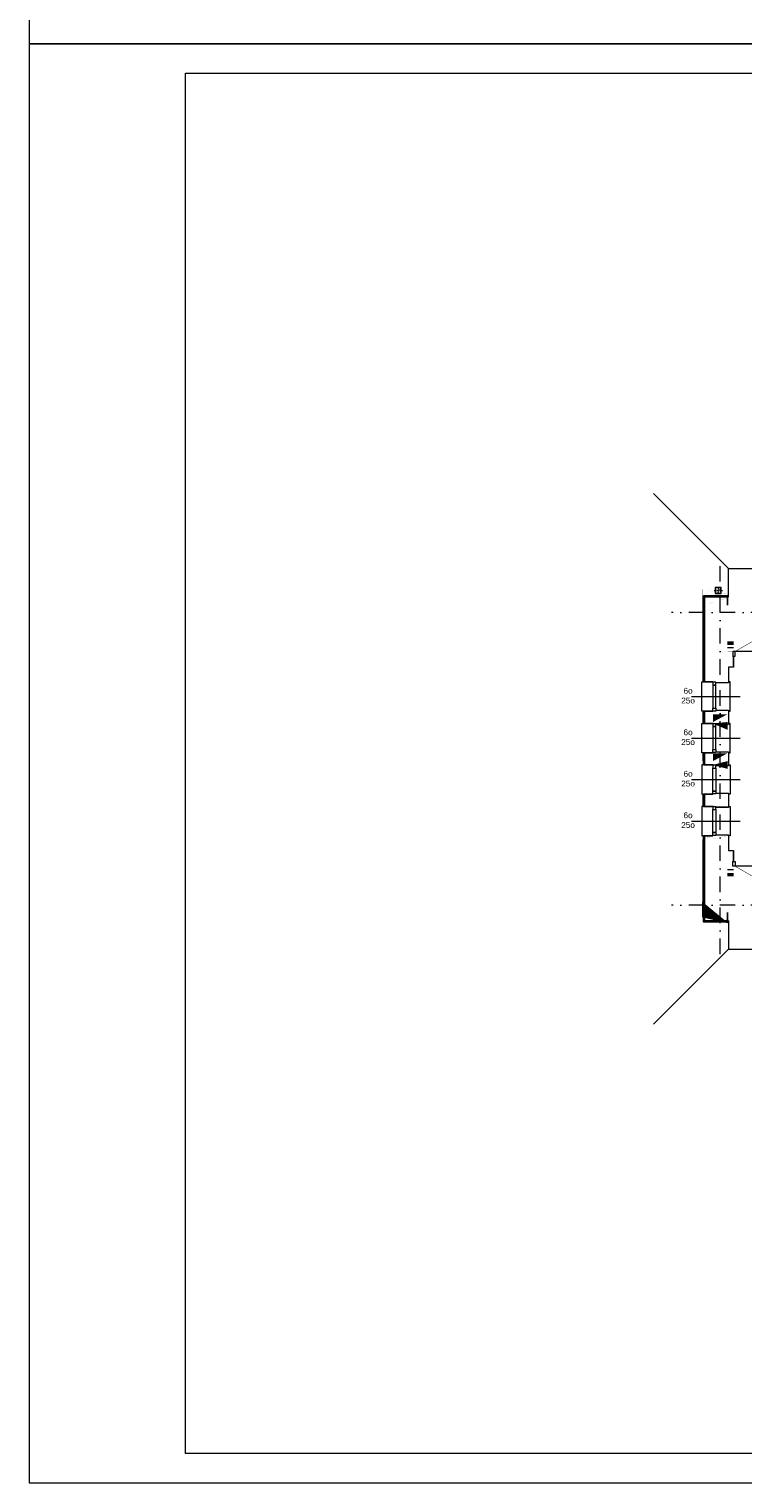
# Model space of a CAD drawing. Extents: x 4615668 to 9294084, y 16339 to 10688993.
# Tile 232 of 256: x 4723208 to 4724669, y 5338649 to 5341627. Entities that reach past the tile are written whole.
import ezdxf

# ---------------------------------------------------------------- set-up
doc = ezdxf.new("R2010")
doc.units = 0
doc.header["$MEASUREMENT"] = 0
doc.linetypes.add('DASHDOT', pattern=[25.4, 12.7, -6.35, 0, -6.35])
for name, color, linetype, lineweight in [('hatch', 253, 'Continuous', 0), ('Osie', 175, 'DASHDOT', 9), ('Wymiar', 7, 'Continuous', 9)]:
    doc.layers.add(name, color=color, linetype=linetype, lineweight=lineweight)
doc.layers.add('MURY', color=7, linetype='Continuous')
doc.layers.add('STOLARKA', color=4, linetype='Continuous')
doc.styles.add('ARIAL_CE', font='arial.ttf', dxfattribs={"height": 15})
doc.linetypes.add('BATTING', pattern='A,0.00254,-2.54,[134,ltypeshp.shx,S=2.54,R=0,X=-2.54,Y=0],-5.08,[134,ltypeshp.shx,S=2.54,R=180,X=2.54,Y=0],-2.54', length=10.16254)

# ---------------------------------------------------------------- blocks, each defined once
blk = doc.blocks.new('G$C61CBF25F')
at = {"layer": 'Osie', "lineweight": 0, "ltscale": 2.5}
for p, q in [((305, 0), (305, 1880.0000002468)), ((855, 0), (855, 1880.0000002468)), ((1425, 0), (1425, 1880.0000002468)), ((1525, 1780.0000002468), (204.8462595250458, 1780.0000002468)), ((1525, 1780.0000002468), (204.8462595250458, 1780.0000002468)), ((95, 540), (95, 1340)), ((1525, 1240), (-5, 1240)), ((1525, 640), (-5, 640)), ((1525, 100), (204.8462595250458, 100))]:
    blk.add_line(p, q, dxfattribs=at)
blk = doc.blocks.new('G$C7A6A329E')
at = {"layer": 'hatch', "color": 0, "lineweight": 0, "ltscale": 40}
blk.add_arc((144.5, 50.00000000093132), 90, 148.7266556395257, 180, dxfattribs=at)
at = {"layer": 'STOLARKA', "color": 252, "linetype": 'Continuous', "lineweight": 0}
for p, q in [((54.42717894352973, 100.0000000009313), (54.42717894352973, 0)), ((144.0000000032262, 49.99999999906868), (5, 49.99999999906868))]:
    blk.add_line(p, q, dxfattribs=at)
at = {"layer": 'STOLARKA', "color": 252, "linetype": 'Continuous', "lineweight": 0, "const_width": 0.9999999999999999}
for points in [[(144, 50.00000000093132), (64.32566285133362, 96)], [(5, 50), (52.6636619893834, 77.51862807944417)]]:
    blk.add_lwpolyline(points, dxfattribs=at)
at = {"layer": 'STOLARKA', "color": 252, "linetype": 'Continuous', "lineweight": 0}
for points in [[(5, 40), (5, 50), (0, 50), (0, 40)], [(144.0000000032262, 40), (144.0000000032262, 50), (149.0000000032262, 50), (149.0000000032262, 40)]]:
    blk.add_lwpolyline(points, close=True, dxfattribs=at)
blk.add_arc((-35.57282105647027, 49.99999999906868), 90, 0, 18.40990210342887, dxfattribs=at)
blk = doc.blocks.new('G$C5CBE0247')
at = {"layer": 'STOLARKA', "color": 5, "lineweight": 0}
for points in [[(0, 55), (0, 58), (59.99999999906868, 58), (59.99999999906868, 55)], [(0, 3), (0, 0), (59.99999999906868, 0), (59.99999999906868, 3)]]:
    blk.add_lwpolyline(points, dxfattribs=at)
for points in [[(0.5, 23), (6.5, 23), (6.5, 29), (0.5, 29)], [(53.49999999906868, 23), (6.5, 23), (6.5, 29), (53.49999999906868, 29)], [(59.49999999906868, 23), (53.49999999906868, 23), (53.49999999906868, 29), (59.49999999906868, 29)]]:
    blk.add_lwpolyline(points, close=True, dxfattribs=at)
blk = doc.blocks.new('G$C21C1C319')
at = {"layer": 'STOLARKA', "color": 5, "lineweight": 0}
blk.add_line((30, 0), (30, 100), dxfattribs=at)
for points in [[(0.5, 44), (6.5, 44), (6.5, 50), (0.5, 50)], [(53.49999999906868, 44), (6.5, 44), (6.5, 50), (53.49999999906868, 50)], [(59.49999999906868, 44), (53.49999999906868, 44), (53.49999999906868, 50), (59.49999999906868, 50)]]:
    blk.add_lwpolyline(points, close=True, dxfattribs=at)
blk.add_lwpolyline([(0, 24), (0, 21), (59.99999999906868, 21), (59.99999999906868, 24)], dxfattribs=at)
at = {"lineweight": 0, "ltscale": 40}
blk.add_blockref('G$C5CBE0247', (0, 21), dxfattribs=at)
blk = doc.blocks.new('G$C6E969633')
at = {"layer": 'MURY', "lineweight": 0, "ltscale": 40}
for p, q in [((153.6821542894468, 1330.000000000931), (0, 1483.682154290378)), ((151.6821542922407, 1174.999999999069), (163.6821542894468, 1174.999999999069)), ((151.6821542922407, 705.0000000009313), (163.6821542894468, 705.0000000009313)), ((153.6821542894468, 550.000000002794), (0, 396.3178457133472))]:
    blk.add_line(p, q, dxfattribs=at)
at = {"layer": 'MURY', "linetype": 'DASHDOT', "lineweight": 0, "ltscale": 0.1}
for p, q in [((124.4328076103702, 1284.844174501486), (141.232807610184, 1284.844174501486)), ((132.397598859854, 1291.914853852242), (132.397598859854, 1277.152994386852))]:
    blk.add_line(p, q, dxfattribs=at)
at = {"layer": 'MURY', "lineweight": -3, "ltscale": 40}
for p, q in [((151.6821542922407, 1178.999999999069), (163.6821542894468, 1178.999999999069)), ((151.6821542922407, 1176.999999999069), (163.6821542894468, 1176.999999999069)), ((151.6821542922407, 703.0000000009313), (163.6821542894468, 703.0000000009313)), ((151.6821542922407, 701.0000000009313), (163.6821542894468, 701.0000000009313))]:
    blk.add_line(p, q, dxfattribs=at)
at = {"layer": 'MURY', "lineweight": 0, "ltscale": 40}
for points in [[(153.6821542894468, 1271.048194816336), (153.6821542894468, 1330.000000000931), (311.7045348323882, 1330)], [(163.6821542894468, 1149.999999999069), (163.6821542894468, 1127.999999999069), (153.6821542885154, 1128.000000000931), (153.6821542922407, 1095.500000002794), (127.6821542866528, 1095.500000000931)], [(127.6821542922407, 1039.500000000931), (153.6821542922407, 1039.500000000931), (153.6821542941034, 1010.500000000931), (127.6821542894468, 1010.5)], [(127.6821542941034, 954.5000000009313), (153.6821542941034, 954.5000000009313), (153.6821542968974, 925.5000000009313), (127.6821542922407, 925.5)], [(127.6821542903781, 869.5000000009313), (153.6821542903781, 869.5000000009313), (153.6821542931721, 840.5000000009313), (127.6821542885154, 840.5)], [(127.6821542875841, 784.5000000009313), (153.6821542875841, 784.500000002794), (153.6821542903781, 752.0000000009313), (163.6821542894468, 752), (163.6821542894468, 730.0000000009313)], [(153.6821542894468, 608.9518051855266), (153.6821542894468, 550.0000000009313), (311.7045348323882, 550)]]:
    blk.add_lwpolyline(points, dxfattribs=at)
blk.add_lwpolyline([(138.397598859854, 1278.844174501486), (138.397598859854, 1290.844174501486), (126.397598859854, 1290.844174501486), (126.397598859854, 1278.844174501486)], close=True, dxfattribs=at)
at = {"layer": 'MURY', "linetype": 'DASHDOT', "lineweight": 0, "ltscale": 0.1}
blk.add_lwpolyline([(137.5975988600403, 1279.6441745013), (137.5975988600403, 1290.044174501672), (127.1975988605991, 1290.044174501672), (127.1975988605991, 1279.6441745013)], close=True, dxfattribs=at)
at = {"layer": 'MURY', "lineweight": 0, "const_width": 0.2}
for points in [[(121.6821542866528, 1095.500000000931), (99.68215429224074, 1095.499999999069), (99.68215428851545, 1276.999999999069), (153.6821542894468, 1277.000000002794), (153.6821542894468, 1181.999999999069), (163.6821542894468, 1181.999999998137), (163.6821542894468, 1160)], [(121.6821542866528, 784.4999999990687), (99.68215429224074, 784.5000000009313), (99.68215428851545, 603.0000000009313), (153.6821542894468, 602.999999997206), (153.6821542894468, 698), (163.6821542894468, 698.0000000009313), (163.6821542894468, 720)]]:
    blk.add_lwpolyline(points, dxfattribs=at)
at = {"layer": 'MURY', "lineweight": -3, "ltscale": 40}
for points in [[(121.6821542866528, 1097.500000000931), (102.6821542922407, 1097.499999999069), (102.6821542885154, 1273.999999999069), (151.6821542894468, 1274.000000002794), (151.6821542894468, 1255)], [(121.6821542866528, 1097.500000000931), (104.6821542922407, 1097.499999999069), (104.6821542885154, 1271.999999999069), (151.6821542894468, 1272.000000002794), (151.6821542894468, 1255)], [(121.6821543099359, 1037.500000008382), (102.6821543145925, 1037.500000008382), (102.6821543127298, 1012.500000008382), (121.6821543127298, 1012.500000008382)], [(121.6821543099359, 1037.500000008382), (104.6821543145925, 1037.500000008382), (104.6821543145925, 1012.500000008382), (121.9478233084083, 1012.500000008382)], [(121.682154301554, 952.5000000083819), (102.6821543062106, 952.5000000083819), (102.6821543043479, 927.5000000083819), (121.6821543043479, 927.5000000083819)], [(121.682154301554, 952.5000000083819), (104.6821543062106, 952.5000000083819), (104.6821543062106, 927.5000000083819), (121.9478233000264, 927.5000000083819)], [(121.6821543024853, 867.5000000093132), (102.6821543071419, 867.5000000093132), (102.6821543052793, 842.5000000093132), (121.6821543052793, 842.5000000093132)], [(121.6821543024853, 867.5000000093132), (104.6821543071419, 867.5000000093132), (104.6821543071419, 842.5000000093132), (121.9478233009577, 842.5000000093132)], [(121.6821542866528, 782.4999999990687), (102.6821542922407, 782.5000000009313), (102.6821542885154, 606.0000000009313), (151.6821542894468, 605.999999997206), (151.6821542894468, 625)], [(121.6821542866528, 782.4999999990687), (104.6821542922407, 782.5000000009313), (104.6821542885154, 608.0000000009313), (151.6821542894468, 607.999999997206), (151.6821542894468, 625)]]:
    blk.add_lwpolyline(points, dxfattribs=at)
at = {"layer": 'MURY', "lineweight": 0}
for points in [[(121.6821542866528, 1097.500000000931, 0.2, 0.2, 0), (106.6821542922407, 1097.499999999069, 0.2, 0.2, 0), (106.6821542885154, 1269.999999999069, 0.2, 0.2, 0), (151.6821542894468, 1270.000000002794, 0.2, 0.2, 0), (151.6821542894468, 1255, 0, 0, 0)], [(121.6821542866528, 782.4999999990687, 0.2, 0.2, 0), (106.6821542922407, 782.5000000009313, 0.2, 0.2, 0), (106.6821542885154, 610.0000000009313, 0.2, 0.2, 0), (151.6821542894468, 609.999999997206, 0.2, 0.2, 0), (151.6821542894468, 625, 0, 0, 0)]]:
    blk.add_lwpolyline(points, format="xyseb", dxfattribs=at)
at = {"layer": 'MURY', "ltscale": 40, "const_width": 0.3}
for points in [[(151.6821542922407, 1130.000000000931), (151.6821542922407, 1097.500000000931), (121.6821542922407, 1097.500000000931), (121.6821542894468, 1254.999999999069), (151.6821542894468, 1255), (151.6821542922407, 1160.000000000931)], [(151.6821542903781, 1130.000000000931), (161.6821542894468, 1130), (161.6821542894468, 1160), (151.6821542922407, 1160.000000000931)], [(151.6821542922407, 750.0000000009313), (151.6821542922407, 782.5), (121.6821542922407, 782.5000000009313), (121.6821542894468, 625.000000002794), (151.6821542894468, 625.0000000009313), (151.6821542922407, 720.0000000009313)], [(151.6821542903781, 750.0000000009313), (161.6821542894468, 750), (161.6821542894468, 720), (151.6821542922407, 720.0000000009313)]]:
    blk.add_lwpolyline(points, dxfattribs=at)
at = {"layer": 'MURY', "lineweight": 0, "ltscale": 40}
for points, const_width in [([(151.6821542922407, 1174.999999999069), (163.6821542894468, 1174.997607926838)], 0.3), ([(121.6821542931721, 1039.500000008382), (99.68215431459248, 1039.500000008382), (99.68215431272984, 1010.500000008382), (121.6821542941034, 1010.500000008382)], 0.1), ([(121.682154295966, 954.5000000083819), (99.68215430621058, 954.5000000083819), (99.68215430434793, 925.5000000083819), (121.6821542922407, 925.4545377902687)], 0.1), ([(121.6821542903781, 869.5000000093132), (99.6821543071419, 869.5000000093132), (99.68215430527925, 840.5000000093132), (121.6821542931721, 840.5000000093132)], 0.1), ([(151.6821542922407, 705.0000000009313), (163.6821542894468, 705.0023920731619)], 0.3)]:
    blk.add_lwpolyline(points, dxfattribs=dict(at, const_width=const_width))
at = {"layer": 'MURY', "linetype": 'BATTING', "lineweight": 0, "ltscale": 0.75}
for points in [[(163.6821542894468, 1167.333333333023), (151.6821542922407, 1167.333333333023)], [(163.6821542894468, 712.6666666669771), (151.6821542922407, 712.6666666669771)]]:
    blk.add_lwpolyline(points, dxfattribs=at)
at = {"layer": 'MURY', "lineweight": 0, "ltscale": 40}
for points in [[(121.6821543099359, 1037.500000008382, 0.2, 0.2, 0), (106.6821543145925, 1037.500000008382, 0.2, 0.2, 0), (106.6821543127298, 1012.500000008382, 0.2, 0.2, 0), (121.6821543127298, 1012.500000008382, 0.2, 0.2, 0)], [(121.682154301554, 952.5000000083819, 0.2, 0.2, 0), (106.6821543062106, 952.5000000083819, 0.2, 0.2, 0), (106.6821543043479, 927.5000000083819, 0.2, 0.2, 0), (121.6821543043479, 927.5000000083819, 0.2, 0.2, 0)], [(121.6821543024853, 867.5000000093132, 0.2, 0.2, 0), (106.6821543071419, 867.5000000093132, 0.2, 0.2, 0), (106.6821543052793, 842.5000000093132, 0.2, 0.2, 0), (121.6821543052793, 842.5000000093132, 0.2, 0.2, 0)]]:
    blk.add_lwpolyline(points, format="xyseb", dxfattribs=at)
at = {"layer": 'MURY', "ltscale": 40, "const_width": 0.3}
for points in [[(121.6821542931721, 1012.5), (121.6821542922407, 1037.5), (151.6821542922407, 1037.500000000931), (151.6821542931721, 1012.500000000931)], [(121.6821542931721, 1012.5), (121.6821542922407, 1037.5), (151.6821542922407, 1037.500000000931), (151.6821542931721, 1012.500000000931)], [(121.6821542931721, 927.5), (121.6821542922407, 952.5), (151.6821542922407, 952.5000000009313), (151.6821542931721, 927.5000000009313)], [(121.6821542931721, 867.5000000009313), (121.6821542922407, 842.5000000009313), (151.6821542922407, 842.5000000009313), (151.6821542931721, 867.5000000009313)]]:
    blk.add_lwpolyline(points, close=True, dxfattribs=at)
at = {"layer": 'MURY', "lineweight": 0, "ltscale": 40}
for name, p in [('G$C61CBF25F', (41.68215428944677, 0)), ('G$C7A6A329E', (162.1821542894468, 1109.999999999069))]:
    blk.add_blockref(name, p, dxfattribs=at)
at = {"layer": 'MURY', "lineweight": 0, "ltscale": 40, "xscale": -1}
for name, p, rotation in [('G$C21C1C319', (77.68215429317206, 1037.499999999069), 270.0000000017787), ('G$C21C1C319', (77.68215429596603, 952.4999999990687), 270.0000000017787), ('G$C7A6A329E', (162.1821542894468, 770.0000000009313), 180)]:
    blk.add_blockref(name, p, dxfattribs=dict(at, rotation=rotation))
at = {"layer": 'MURY', "lineweight": 0, "ltscale": 40, "rotation": 269.9999999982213}
for p in [(77.68215429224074, 927.5000000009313), (77.68215429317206, 842.5000000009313)]:
    blk.add_blockref('G$C21C1C319', p, dxfattribs=at)
at = {"layer": 'MURY', "char_height": 12, "width": 1777.51737514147, "attachment_point": 5, "rotation": 0.15444832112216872, "style": 'ARIAL_CE'}
for insert in [(30.80924125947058, 1069.26078271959), (30.80924126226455, 984.2607827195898), (30.80924125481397, 899.2607827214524), (30.80924125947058, 814.2607827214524)]:
    blk.add_mtext('\\pxi-10,l16.666687,t16.666687;6o\\P25o', dxfattribs=dict(at, insert=insert))

msp = doc.modelspace()

# ---------------------------------------------------------------- linework, layer by layer
at = {"layer": 'hatch', "color": 252}
for points in [[(4723207.623782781, 5341597.390729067), (4727407.623782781, 5341597.390729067), (4727407.623782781, 5344545.390729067), (4723207.623782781, 5344545.390729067)], [(4723207.623782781, 5341597.390729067), (4727407.623782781, 5341597.390729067), (4727407.623782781, 5344545.390729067), (4723207.623782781, 5344545.390729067)], [(4723207.623782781, 5338649.390729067), (4727407.623782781, 5338649.390729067), (4727407.623782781, 5341597.390729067), (4723207.623782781, 5341597.390729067)], [(4723207.623782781, 5338649.390729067), (4727407.623782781, 5338649.390729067), (4727407.623782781, 5341597.390729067), (4723207.623782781, 5341597.390729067)], [(4723527.623782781, 5341537.390729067), (4727347.623782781, 5341537.390729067), (4727347.623782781, 5338709.390729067), (4723527.623782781, 5338709.390729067)]]:
    msp.add_lwpolyline(points, close=True, dxfattribs=at)

# ---------------------------------------------------------------- block references
at = {"layer": 'Wymiar', "lineweight": 0, "ltscale": 40}
msp.add_blockref('G$C6E969633', (4724486.310447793, 5339192.5614711), dxfattribs=at)

doc.saveas('drawing.dxf')
